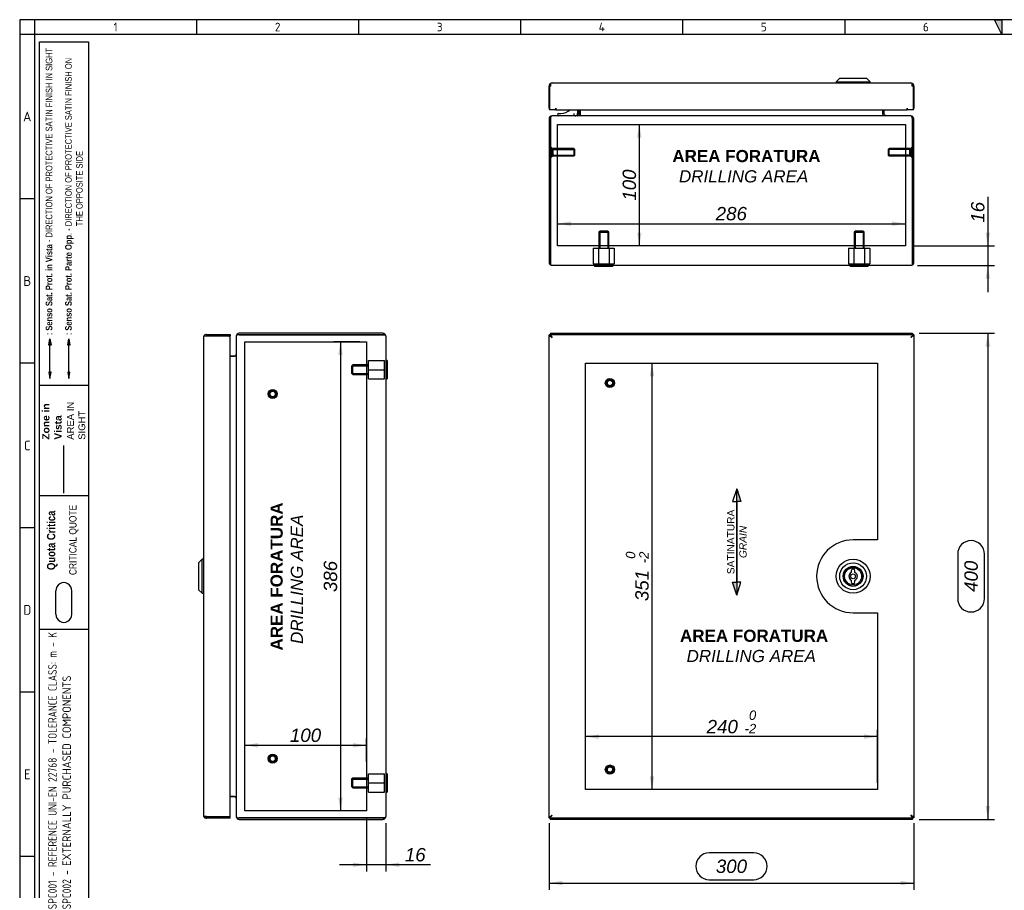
# Model space of a CAD drawing. Extents: x 6 to 412, y 11 to 288.
# Tile 2 of 3: x 6 to 209, y 109 to 288. Entities that reach past the tile are written whole.
import ezdxf
from ezdxf.enums import TextEntityAlignment as Align
from ezdxf.lldxf.tags import DXFTag

# ---------------------------------------------------------------- set-up
doc = ezdxf.new("R2010")
doc.units = 0
doc.layers.get('0').update_dxf_attribs({"linetype": 'CONTINUOUS'})
for name, color, linetype in [('_TRANSLATION', 7, 'CONTINUOUS'), ('AE00417_01', 7, 'CONTINUOUS'), ('AE00907_02', 7, 'CONTINUOUS'), ('C0000000', 7, 'CONTINUOUS'), ('C0000000_04', 7, 'CONTINUOUS'), ('C0000000_05', 7, 'CONTINUOUS'), ('C0000000_30', 7, 'CONTINUOUS'), ('C0000003_87', 7, 'CONTINUOUS'), ('DEFAULT', 7, 'CONTINUOUS'), ('SERRATURA_CENTR', 7, 'CONTINUOUS')]:
    doc.layers.add(name, color=color, linetype=linetype)
doc.styles.add('SEACAD_ARIAL', font='arial.ttf')
doc.styles.add('SEACAD_ARIALI', font='ariali.ttf')
tags = doc.linetypes.add('CENTER2', pattern=[28.575, 19.05, -3.175, 3.175, -3.175]).pattern_tags.tags
tags[10:11] = [DXFTag(74, 4), DXFTag(75, 0), DXFTag(340, '0'), DXFTag(46, 0.0), DXFTag(50, 0.0), DXFTag(44, 0.0), DXFTag(45, 0.0)]
tags[8:9] = [DXFTag(74, 4), DXFTag(75, 0), DXFTag(340, '0'), DXFTag(46, 0.0), DXFTag(50, 0.0), DXFTag(44, 0.0), DXFTag(45, 0.0)]
tags[6:7] = [DXFTag(74, 4), DXFTag(75, 0), DXFTag(340, '0'), DXFTag(46, 0.0), DXFTag(50, 0.0), DXFTag(44, 0.0), DXFTag(45, 0.0)]
tags[4:5] = [DXFTag(74, 4), DXFTag(75, 0), DXFTag(340, '0'), DXFTag(46, 0.0), DXFTag(50, 0.0), DXFTag(44, 0.0), DXFTag(45, 0.0)]
tags = doc.linetypes.add('DASHDOT2', pattern=[12.7, 6.35, -3.175, 0, -3.175]).pattern_tags.tags
tags[10:11] = [DXFTag(74, 4), DXFTag(75, 0), DXFTag(340, '0'), DXFTag(46, 0.0), DXFTag(50, 0.0), DXFTag(44, 0.0), DXFTag(45, 0.0)]
tags[8:9] = [DXFTag(74, 4), DXFTag(75, 0), DXFTag(340, '0'), DXFTag(46, 0.0), DXFTag(50, 0.0), DXFTag(44, 0.0), DXFTag(45, 0.0)]
tags[6:7] = [DXFTag(74, 4), DXFTag(75, 0), DXFTag(340, '0'), DXFTag(46, 0.0), DXFTag(50, 0.0), DXFTag(44, 0.0), DXFTag(45, 0.0)]
tags[4:5] = [DXFTag(74, 4), DXFTag(75, 0), DXFTag(340, '0'), DXFTag(46, 0.0), DXFTag(50, 0.0), DXFTag(44, 0.0), DXFTag(45, 0.0)]
tags = doc.linetypes.add('HIDDEN2', pattern=[4.7625, 3.175, -1.5875]).pattern_tags.tags
tags[6:7] = [DXFTag(74, 4), DXFTag(75, 0), DXFTag(340, '0'), DXFTag(46, 0.0), DXFTag(50, 0.0), DXFTag(44, 0.0), DXFTag(45, 0.0)]
tags[4:5] = [DXFTag(74, 4), DXFTag(75, 0), DXFTag(340, '0'), DXFTag(46, 0.0), DXFTag(50, 0.0), DXFTag(44, 0.0), DXFTag(45, 0.0)]
doc.dimstyles.new('ISO', dxfattribs={"dimtxt": 2.75, "dimasz": 2.75, "dimexe": 1.375, "dimexo": 1.375, "dimgap": 0.6875, "dimtad": 1, "dimdec": 1, "dimlfac": 4, "dimtxsty": 'SEACAD_ARIAL', "dimsah": 1, "dimcen": 1.375, "dimadec": 1, "dimazin": 3, "dimtfac": 0.7, "dimtdec": 3, "dimtmove": 0, "dimatfit": 3, "dimtolj": 1})

# ---------------------------------------------------------------- blocks, each defined once
blk = doc.blocks.new('SE')
at = {"layer": 'AE00417_01', "color": 7, "linetype": 'HIDDEN2'}
for centre, radius in [((127.57, 212.85), 0.938), ((127.57, 212.85), 0.75), ((127.57, 212.85), 0.625), ((127.57, 212.85), 0.562), ((127.57, 133.35), 0.938), ((127.57, 133.35), 0.75), ((127.57, 133.35), 0.625), ((127.57, 133.35), 0.562)]:
    blk.add_circle(centre, radius, dxfattribs=at)
for centre in [(127.57, 212.85), (127.57, 133.35)]:
    blk.add_arc(centre, 0.596, 75, 15, dxfattribs=at)
at = {"layer": 'C0000000_30', "color": 7, "linetype": 'CONTINUOUS'}
for p, q in [((115.17, 222.85), (115.17, 222.55)), ((115.17, 222.85), (115.42, 222.85)), ((115.42, 222.85), (115.42, 222.55)), ((115.42, 222.85), (189.72, 222.85)), ((189.72, 222.85), (189.72, 222.55)), ((189.72, 222.85), (189.97, 222.85)), ((189.97, 222.85), (189.97, 222.55)), ((115.07, 222.5), (115.37, 222.5)), ((115.07, 123.7), (115.07, 222.5)), ((115.17, 222.55), (115.42, 222.55)), ((115.37, 222.5), (115.69, 222.22)), ((115.46, 222.5), (115.37, 222.5)), ((115.37, 222.5), (115.37, 222.5)), ((115.37, 222.49), (115.37, 222.5)), ((115.42, 222.55), (115.69, 222.22)), ((115.67, 222.24), (115.67, 222.25)), ((189.72, 222.55), (189.44, 222.22)), ((189.77, 222.5), (189.44, 222.22)), ((189.47, 222.25), (189.47, 222.24)), ((189.68, 222.5), (189.77, 222.5)), ((189.72, 222.55), (189.97, 222.55)), ((190.07, 222.5), (189.77, 222.5)), ((189.77, 222.5), (189.77, 222.5)), ((189.77, 222.5), (189.77, 222.49)), ((190.07, 222.5), (190.07, 123.7)), ((115.07, 123.7), (115.37, 123.7)), ((115.17, 123.35), (115.17, 123.65)), ((115.42, 123.65), (115.17, 123.65)), ((115.37, 123.7), (115.69, 123.97)), ((115.46, 123.7), (115.37, 123.7)), ((115.37, 123.7), (115.37, 123.7)), ((115.37, 123.7), (115.37, 123.7)), ((115.42, 123.65), (115.69, 123.97)), ((115.42, 123.35), (115.42, 123.65)), ((115.67, 123.94), (115.67, 123.95)), ((189.72, 123.65), (189.44, 123.97)), ((189.77, 123.7), (189.44, 123.97)), ((189.47, 123.95), (189.47, 123.94)), ((189.68, 123.7), (189.77, 123.7)), ((189.72, 123.35), (189.72, 123.65)), ((189.97, 123.65), (189.72, 123.65)), ((190.07, 123.7), (189.77, 123.7)), ((189.77, 123.7), (189.77, 123.7)), ((189.77, 123.7), (189.77, 123.7)), ((189.97, 123.35), (189.97, 123.65)), ((115.42, 123.35), (115.17, 123.35)), ((189.72, 123.35), (115.42, 123.35)), ((189.97, 123.35), (189.72, 123.35))]:
    blk.add_line(p, q, dxfattribs=at)
at = {"layer": 'C0000000_30', "color": 7, "linetype": 'CENTER2'}
for p, q in [((122.57, 216.97), (182.57, 216.97)), ((122.57, 129.22), (122.57, 216.97)), ((182.57, 216.97), (182.57, 180.6)), ((182.57, 180.6), (177.57, 180.6)), ((177.57, 165.6), (182.57, 165.6)), ((182.57, 165.6), (182.57, 129.22)), ((182.57, 129.22), (122.57, 129.22))]:
    blk.add_line(p, q, dxfattribs=at)
blk.add_arc((177.57, 173.1), 7.5, 90, 270, dxfattribs=at)
at = {"layer": 'C0000003_87', "color": 7, "linetype": 'CONTINUOUS'}
for p, q in [((115.07, 222.79), (115.17, 222.74)), ((115.07, 222.79), (115.17, 222.79)), ((115.07, 222.5), (115.07, 222.79)), ((115.5, 222.85), (115.37, 223.1)), ((115.37, 223.1), (115.37, 222.85)), ((115.37, 223.1), (189.77, 223.1)), ((189.77, 223.1), (189.64, 222.85)), ((189.77, 223.1), (189.77, 222.85)), ((189.97, 222.74), (190.07, 222.79)), ((190.07, 222.79), (189.97, 222.79)), ((190.07, 222.79), (190.07, 123.4)), ((115.07, 123.4), (115.07, 123.7)), ((115.17, 123.45), (115.07, 123.4)), ((115.07, 123.4), (115.17, 123.4)), ((115.37, 123.1), (115.5, 123.35)), ((115.37, 123.1), (115.37, 123.35)), ((189.77, 123.1), (115.37, 123.1)), ((189.64, 123.35), (189.77, 123.1)), ((189.77, 123.1), (189.77, 123.35)), ((190.07, 123.4), (189.97, 123.45)), ((190.07, 123.4), (189.97, 123.4))]:
    blk.add_line(p, q, dxfattribs=at)
at = {"layer": 'SERRATURA_CENTR', "color": 7, "linetype": 'CONTINUOUS'}
for p, q in [((177.19, 174.22), (177.19, 173.89)), ((177.94, 173.89), (177.94, 174.22)), ((177.19, 172.3), (177.19, 171.97)), ((177.94, 171.97), (177.94, 172.3))]:
    blk.add_line(p, q, dxfattribs=at)
for radius in [3.5, 2.75, 2.04, 2, 1.75, 0.5]:
    blk.add_circle((177.57, 173.1), radius, dxfattribs=at)
for centre, radius, start, end in [((177.57, 174.22), 0.375, 0, 180), ((177.57, 173.1), 0.875, 115.3769, 244.6231), ((177.57, 173.1), 0.875, 295.3769, 64.6231), ((177.57, 171.97), 0.375, 180, 0)]:
    blk.add_arc(centre, radius, start, end, dxfattribs=at)
blk = doc.blocks.new('SE1')
at = {"layer": 'AE00417_01', "color": 7, "linetype": 'HIDDEN2'}
for p, q in [((115.62, 261.25), (115.37, 261.25)), ((115.62, 261.25), (115.62, 259.38)), ((189.52, 259.38), (189.52, 261.25)), ((189.77, 261.25), (189.52, 261.25)), ((115.37, 259.38), (115.62, 259.38)), ((115.87, 261.06), (115.87, 259.56)), ((120.18, 261.06), (115.87, 261.06)), ((115.87, 260.91), (120.34, 260.91)), ((115.87, 259.72), (120.34, 259.72)), ((115.87, 259.56), (120.18, 259.56)), ((120.18, 261.06), (120.18, 259.56)), ((120.37, 260.88), (120.18, 261.06)), ((120.18, 259.56), (120.37, 259.75)), ((120.37, 259.75), (120.37, 260.88)), ((184.96, 261.06), (184.77, 260.88)), ((184.77, 260.88), (184.77, 259.75)), ((184.77, 259.75), (184.96, 259.56)), ((189.27, 260.91), (184.8, 260.91)), ((189.27, 259.72), (184.8, 259.72)), ((184.96, 259.56), (184.96, 261.06)), ((189.27, 261.06), (184.96, 261.06)), ((184.96, 259.56), (189.27, 259.56)), ((189.27, 259.56), (189.27, 261.06)), ((189.52, 259.38), (189.77, 259.38))]:
    blk.add_line(p, q, dxfattribs=at)
at = {"layer": 'AE00417_01', "color": 7, "linetype": 'CONTINUOUS'}
for p, q in [((115.37, 261.25), (115.37, 261.25)), ((189.77, 261.25), (189.77, 261.25)), ((115.37, 259.38), (115.37, 259.38)), ((189.77, 259.38), (189.77, 259.38))]:
    blk.add_line(p, q, dxfattribs=at)
at = {"layer": 'AE00417_01', "color": 7, "linetype": 'HIDDEN2'}
for centre, start, end in [((115.74, 261.06), 180, 0), ((115.74, 259.56), 0, 180), ((189.39, 261.06), 180, 0), ((189.39, 259.56), 0, 180)]:
    blk.add_arc(centre, 0.125, start, end, dxfattribs=at)
at = {"layer": 'AE00907_02', "color": 7, "linetype": 'CONTINUOUS'}
blk.add_line((115.37, 248.55), (115.37, 238.61), dxfattribs=at)
for centre, start, end in [((116.62, 248.55), 178.0727, 180), ((116.62, 238.61), 180, 181.9273)]:
    blk.add_arc(centre, 1.25, start, end, dxfattribs=at)
at = {"layer": 'C0000000', "color": 7, "linetype": 'CONTINUOUS'}
for p, q in [((116.79, 268.06), (116.79, 268.07)), ((117.04, 268.32), (117.51, 268.32)), ((120.17, 268.31), (120.17, 267.81)), ((120.92, 269.06), (120.92, 268.31))]:
    blk.add_line(p, q, dxfattribs=at)
for centre, radius, start, end in [((117.04, 268.07), 0.25, 90, 180), ((117.04, 268.06), 0.25, 180, 270), ((117.51, 271.07), 2.75, 270, 313.2559)]:
    blk.add_arc(centre, radius, start, end, dxfattribs=at)
blk.add_open_spline([(120.42, 267.81), (120.45, 267.81), (120.48, 267.82), (120.55, 267.83), (120.58, 267.84), (120.64, 267.86), (120.67, 267.88), (120.72, 267.92), (120.75, 267.94), (120.82, 268.01), (120.86, 268.06), (120.91, 268.18), (120.92, 268.25), (120.92, 268.31)], degree=3, knots=[0, 0, 0, 0, 0.125, 0.125, 0.25, 0.25, 0.375, 0.375, 0.5, 0.5, 0.75, 0.75, 1, 1, 1, 1], dxfattribs=at)
at = {"layer": 'C0000000_04', "color": 7, "linetype": 'HIDDEN2'}
for p, q in [((125.57, 244.11), (125.32, 243.86)), ((125.32, 243.86), (127.32, 243.86)), ((125.32, 243.86), (125.32, 240.61)), ((125.51, 244.06), (125.51, 240.61)), ((127.07, 244.11), (125.57, 244.11)), ((127.32, 243.86), (127.07, 244.11)), ((127.13, 244.06), (127.13, 240.61)), ((127.32, 240.61), (127.32, 243.86)), ((178.07, 244.11), (177.82, 243.86)), ((177.82, 243.86), (179.82, 243.86)), ((177.82, 243.86), (177.82, 240.61)), ((178.01, 244.06), (178.01, 240.61)), ((179.57, 244.11), (178.07, 244.11)), ((179.82, 243.86), (179.57, 244.11)), ((179.63, 244.06), (179.63, 240.61)), ((179.82, 240.61), (179.82, 243.86)), ((124.15, 240.61), (125.24, 240.61)), ((124.15, 240.61), (124.15, 237.36)), ((125.24, 240.61), (127.4, 240.61)), ((125.24, 240.61), (125.24, 237.36)), ((127.4, 240.61), (128.48, 240.61)), ((127.4, 240.61), (127.4, 237.36)), ((128.48, 240.61), (128.48, 237.36)), ((176.65, 240.61), (177.74, 240.61)), ((176.65, 240.61), (176.65, 237.36)), ((177.74, 240.61), (179.9, 240.61)), ((177.74, 240.61), (177.74, 237.36)), ((179.9, 240.61), (180.98, 240.61)), ((179.9, 240.61), (179.9, 237.36)), ((180.98, 240.61), (180.98, 237.36)), ((124.15, 237.36), (125.24, 237.36)), ((125.24, 237.36), (127.4, 237.36)), ((127.4, 237.36), (128.48, 237.36)), ((176.65, 237.36), (177.74, 237.36)), ((177.74, 237.36), (179.9, 237.36)), ((179.9, 237.36), (180.98, 237.36))]:
    blk.add_line(p, q, dxfattribs=at)
at = {"layer": 'C0000000_05', "color": 7, "linetype": 'CONTINUOUS'}
for p, q in [((124.44, 237.06), (124.44, 236.81)), ((128.19, 236.81), (128.19, 237.06)), ((176.94, 237.06), (176.94, 236.81)), ((180.69, 236.81), (180.69, 237.06)), ((128.19, 236.81), (124.44, 236.81)), ((180.69, 236.81), (176.94, 236.81))]:
    blk.add_line(p, q, dxfattribs=at)
at = {"layer": 'C0000000_30', "color": 7, "linetype": 'CONTINUOUS'}
for p, q in [((115.07, 269.36), (115.07, 273.94)), ((115.42, 273.94), (115.17, 273.94)), ((115.17, 273.94), (115.17, 269.06)), ((115.37, 274.47), (115.37, 273.94)), ((115.42, 273.94), (115.42, 274.47)), ((189.44, 274.56), (115.69, 274.56)), ((189.72, 273.94), (189.72, 274.47)), ((189.97, 273.94), (189.72, 273.94)), ((189.77, 274.47), (189.77, 273.94)), ((189.97, 269.06), (189.97, 273.94)), ((190.07, 273.94), (190.07, 269.36)), ((116.44, 269.06), (116.44, 269.37)), ((116.44, 269.37), (116.44, 269.37)), ((116.44, 269.37), (116.44, 269.36)), ((116.44, 269.36), (116.44, 269.06)), ((188.69, 269.37), (188.69, 269.36)), ((188.69, 269.06), (188.69, 269.37)), ((188.69, 269.37), (188.69, 269.37)), ((188.69, 269.36), (188.69, 269.06)), ((116.44, 269.06), (115.17, 269.06)), ((116.44, 269.06), (188.69, 269.06)), ((189.97, 269.06), (188.69, 269.06))]:
    blk.add_line(p, q, dxfattribs=at)
for centre, radius, start, end in [((115.69, 273.94), 0.625, 121.3323, 180), ((115.69, 273.94), 0.625, 90, 121.3323), ((115.69, 273.94), 0.325, 147.7958, 180), ((189.44, 273.94), 0.625, 58.6677, 90), ((189.44, 273.94), 0.325, 0, 32.2042), ((189.44, 273.94), 0.625, 0, 58.6677), ((115.37, 269.36), 0.301, 180, 227.8905), ((189.77, 269.36), 0.301, 312.1095, 0)]:
    blk.add_arc(centre, radius, start, end, dxfattribs=at)
for centre, start_param, end_param in [((115.69, 273.94), 3.141593, 3.688444), ((189.44, 273.94), 2.594742, 3.141593)]:
    blk.add_ellipse(centre, major_axis=(0, -0.625), ratio=0.846154, start_param=start_param, end_param=end_param, dxfattribs=at)
at = {"layer": 'C0000003_87', "color": 7, "linetype": 'CONTINUOUS'}
for p, q in [((115.69, 267.81), (115.69, 267.81)), ((189.44, 267.81), (115.69, 267.81)), ((121.14, 269.06), (121.14, 268.14)), ((121.44, 269.06), (121.44, 268.14)), ((121.45, 268.14), (121.45, 269.06)), ((121.45, 268.14), (121.45, 267.81)), ((183.69, 268.14), (183.69, 269.06)), ((183.69, 269.06), (183.69, 268.14)), ((183.69, 268.14), (183.69, 267.81)), ((183.99, 268.14), (183.99, 269.06)), ((189.44, 267.81), (189.44, 267.81)), ((115.07, 267.19), (115.07, 237.69)), ((115.37, 267.19), (115.37, 248.55)), ((115.37, 237.69), (115.37, 267.19)), ((189.77, 267.19), (189.77, 237.69)), ((189.77, 237.69), (189.77, 267.19)), ((190.07, 237.69), (190.07, 267.19)), ((116.82, 260.91), (116.82, 261.06)), ((116.82, 259.56), (116.82, 259.72)), ((188.32, 261.06), (188.32, 260.91)), ((188.32, 259.72), (188.32, 259.56)), ((125.51, 241.06), (125.32, 241.06)), ((127.32, 241.06), (127.13, 241.06)), ((178.01, 241.06), (177.82, 241.06)), ((179.82, 241.06), (179.63, 241.06)), ((115.37, 238.61), (115.37, 237.69)), ((115.37, 237.16), (115.37, 237.69)), ((115.37, 237.69), (115.37, 237.16)), ((189.44, 237.06), (115.69, 237.06)), ((189.77, 237.69), (189.77, 237.16)), ((189.77, 237.16), (189.77, 237.69))]:
    blk.add_line(p, q, dxfattribs=at)
at = {"layer": 'C0000003_87', "color": 7, "linetype": 'CENTER2'}
for p, q in [((116.82, 261.06), (116.82, 266.06)), ((116.82, 266.06), (188.32, 266.06)), ((188.32, 266.06), (188.32, 261.06)), ((116.82, 259.72), (116.82, 260.91)), ((116.82, 241.06), (116.82, 259.56)), ((188.32, 260.91), (188.32, 259.72)), ((188.32, 259.56), (188.32, 241.06)), ((125.32, 241.06), (116.82, 241.06)), ((127.13, 241.06), (125.51, 241.06)), ((177.82, 241.06), (127.32, 241.06)), ((179.63, 241.06), (178.01, 241.06)), ((188.32, 241.06), (179.82, 241.06))]:
    blk.add_line(p, q, dxfattribs=at)
at = {"layer": 'C0000003_87', "color": 7, "linetype": 'CONTINUOUS'}
for centre, radius, start, end in [((115.69, 267.19), 0.625, 90, 180), ((115.69, 267.19), 0.325, 175.575, 180), ((120.82, 268.14), 0.325, 270, 0), ((120.82, 268.14), 0.625, 328.6677, 0), ((184.32, 268.14), 0.625, 180, 211.3323), ((184.32, 268.14), 0.325, 180, 270), ((189.44, 267.19), 0.625, 0, 90), ((189.44, 267.19), 0.325, 0, 4.425), ((115.69, 237.69), 0.625, 180, 238.6677), ((115.69, 237.69), 0.325, 180, 183.7802), ((115.69, 237.69), 0.625, 238.6677, 270), ((189.44, 237.69), 0.625, 270, 301.3323), ((189.44, 237.69), 0.625, 301.3323, 0), ((189.44, 237.69), 0.325, 356.2198, 0)]:
    blk.add_arc(centre, radius, start, end, dxfattribs=at)
for centre, major_axis, ratio, start_param, end_param in [((115.69, 267.19), (0, -0.625), 0.52, 3.141593, 4.712389), ((189.44, 267.19), (0, 0.625), 0.52, 4.712389, 6.283185), ((115.69, 237.69), (0, 0.625), 0.997824, 2.594742, 3.141593), ((189.44, 237.69), (0, 0.625), 0.997824, 3.141593, 3.688444)]:
    blk.add_ellipse(centre, major_axis=major_axis, ratio=ratio, start_param=start_param, end_param=end_param, dxfattribs=at)
at = {"layer": 'SERRATURA_CENTR', "color": 7, "linetype": 'CONTINUOUS'}
for p, q in [((174.82, 275.56), (174.07, 274.81)), ((174.82, 275.56), (180.32, 275.56)), ((181.07, 274.81), (180.32, 275.56)), ((174.07, 274.81), (181.07, 274.81)), ((174.07, 274.81), (174.07, 274.56)), ((181.07, 274.56), (181.07, 274.81))]:
    blk.add_line(p, q, dxfattribs=at)
blk = doc.blocks.new('SE2')
at = {"layer": 'AE00417_01', "color": 7, "linetype": 'HIDDEN2'}
for centre, radius in [((58.25, 210.6), 0.938), ((58.25, 210.6), 0.75), ((58.25, 210.6), 0.625), ((58.25, 210.6), 0.562), ((58.25, 135.6), 0.938), ((58.25, 135.6), 0.75), ((58.25, 135.6), 0.625), ((58.25, 135.6), 0.562)]:
    blk.add_circle(centre, radius, dxfattribs=at)
for centre in [(58.25, 210.6), (58.25, 135.6)]:
    blk.add_arc(centre, 0.596, 75, 15, dxfattribs=at)
at = {"layer": 'C0000000_04', "color": 7, "linetype": 'HIDDEN2'}
for p, q in [((74.7, 216.6), (74.45, 216.35)), ((74.7, 214.6), (74.7, 216.6)), ((77.95, 216.6), (74.7, 216.6)), ((77.95, 215.6), (77.95, 217.47)), ((77.95, 217.47), (81.2, 217.47)), ((81.2, 215.6), (81.2, 217.47)), ((74.45, 216.35), (74.45, 214.85)), ((74.45, 214.85), (74.7, 214.6)), ((74.51, 216.4), (77.95, 216.4)), ((74.51, 214.79), (77.95, 214.79)), ((74.7, 214.6), (77.95, 214.6)), ((77.95, 213.72), (77.95, 215.6)), ((77.95, 215.6), (81.2, 215.6)), ((81.2, 213.72), (81.2, 215.6)), ((77.95, 213.72), (81.2, 213.72)), ((74.7, 131.6), (74.45, 131.35)), ((74.7, 129.6), (74.7, 131.6)), ((77.95, 131.6), (74.7, 131.6)), ((77.95, 130.6), (77.95, 132.47)), ((77.95, 132.47), (81.2, 132.47)), ((81.2, 130.6), (81.2, 132.47)), ((74.45, 131.35), (74.45, 129.85)), ((74.45, 129.85), (74.7, 129.6)), ((74.51, 131.4), (77.95, 131.4)), ((74.51, 129.79), (77.95, 129.79)), ((74.7, 129.6), (77.95, 129.6)), ((77.95, 128.72), (77.95, 130.6)), ((77.95, 130.6), (81.2, 130.6)), ((81.2, 128.72), (81.2, 130.6)), ((77.95, 128.72), (81.2, 128.72))]:
    blk.add_line(p, q, dxfattribs=at)
at = {"layer": 'C0000000_05', "color": 7, "linetype": 'CONTINUOUS'}
for p, q in [((81.75, 217.47), (81.5, 217.47)), ((81.75, 217.47), (81.75, 213.72)), ((81.5, 213.72), (81.75, 213.72)), ((81.75, 132.47), (81.5, 132.47)), ((81.75, 132.47), (81.75, 128.72)), ((81.5, 128.72), (81.75, 128.72))]:
    blk.add_line(p, q, dxfattribs=at)
at = {"layer": 'C0000000_30', "color": 7, "linetype": 'CONTINUOUS'}
for p, q in [((44.63, 222.85), (44.63, 222.55)), ((44.63, 222.85), (49.5, 222.85)), ((49.5, 222.85), (49.5, 222.55)), ((44, 222.22), (44, 123.97)), ((44.09, 222.55), (44.63, 222.55)), ((44.63, 222.5), (44.09, 222.5)), ((44.63, 222.55), (49.5, 222.55)), ((49.2, 222.5), (44.63, 222.5)), ((49.2, 222.54), (46.33, 222.54)), ((46.33, 222.54), (46.33, 222.5)), ((49.2, 222.5), (49.5, 222.5)), ((49.5, 123.7), (49.5, 222.5)), ((44.63, 123.7), (44.09, 123.7)), ((44.09, 123.65), (44.63, 123.65)), ((44.63, 123.7), (49.2, 123.7)), ((44.63, 123.35), (44.63, 123.65)), ((49.5, 123.65), (44.63, 123.65)), ((46.33, 123.65), (46.33, 123.7)), ((49.2, 123.65), (46.33, 123.65)), ((49.2, 123.7), (49.5, 123.7)), ((49.5, 123.35), (49.5, 123.65)), ((49.5, 123.35), (44.63, 123.35))]:
    blk.add_line(p, q, dxfattribs=at)
for centre, radius, start, end in [((44.63, 222.22), 0.625, 90, 148.6677), ((44.63, 222.22), 0.625, 148.6677, 180), ((44.63, 222.22), 0.325, 90, 122.2042), ((49.2, 222.55), 0.0005, 270, 90), ((49.2, 222.55), 0.301, 350.5187, 0.0953), ((44.63, 123.97), 0.625, 180, 211.3323), ((44.63, 123.97), 0.625, 211.3323, 270), ((44.63, 123.97), 0.325, 237.7958, 270), ((49.2, 123.65), 0.0005, 270, 90), ((49.2, 123.65), 0.301, 359.9047, 9.4813)]:
    blk.add_arc(centre, radius, start, end, dxfattribs=at)
for centre, start_param, end_param in [((44.63, 222.22), 2.594742, 3.141593), ((44.63, 123.97), 3.141593, 3.688444)]:
    blk.add_ellipse(centre, major_axis=(0.625, 0), ratio=0.846154, start_param=start_param, end_param=end_param, dxfattribs=at)
at = {"layer": 'C0000003_87', "color": 7, "linetype": 'CONTINUOUS'}
for p, q in [((80.88, 223.1), (51.38, 223.1)), ((80.88, 222.8), (51.38, 222.8)), ((51.38, 222.79), (80.88, 222.79)), ((81.41, 222.8), (80.88, 222.8)), ((80.88, 222.79), (81.41, 222.79)), ((50.75, 222.47), (50.75, 123.72)), ((50.75, 222.47), (50.75, 222.47)), ((81.5, 222.47), (81.5, 123.72)), ((50.43, 218.4), (49.5, 218.4)), ((49.5, 218.39), (50.43, 218.39)), ((50.75, 218.39), (50.43, 218.39)), ((77.5, 216.6), (77.5, 216.4)), ((77.5, 214.79), (77.5, 214.6)), ((77.5, 131.6), (77.5, 131.4)), ((77.5, 129.79), (77.5, 129.6)), ((50.43, 127.8), (49.5, 127.8)), ((49.5, 127.8), (50.43, 127.8)), ((50.43, 127.8), (50.75, 127.8)), ((50.75, 123.72), (50.75, 123.72)), ((51.38, 123.4), (80.88, 123.4)), ((80.88, 123.4), (51.38, 123.4)), ((51.38, 123.1), (80.88, 123.1)), ((81.41, 123.4), (80.88, 123.4)), ((80.88, 123.4), (81.41, 123.4))]:
    blk.add_line(p, q, dxfattribs=at)
at = {"layer": 'C0000003_87', "color": 7, "linetype": 'CENTER2'}
for p, q in [((52.5, 221.35), (77.5, 221.35)), ((52.5, 124.85), (52.5, 221.35)), ((77.5, 221.35), (77.5, 216.6)), ((77.5, 216.4), (77.5, 214.79)), ((77.5, 214.6), (77.5, 131.6)), ((77.5, 131.4), (77.5, 129.79)), ((77.5, 129.6), (77.5, 124.85)), ((77.5, 124.85), (52.5, 124.85))]:
    blk.add_line(p, q, dxfattribs=at)
at = {"layer": 'C0000003_87', "color": 7, "linetype": 'CONTINUOUS'}
for centre, radius, start, end in [((51.38, 222.47), 0.625, 90, 180), ((51.38, 222.47), 0.325, 90, 94.425), ((80.88, 222.47), 0.625, 31.3323, 90), ((80.88, 222.47), 0.325, 86.2198, 90), ((80.88, 222.47), 0.625, 0, 31.3323), ((50.43, 218.72), 0.325, 270, 0), ((50.43, 127.47), 0.325, 0, 90), ((51.38, 123.72), 0.625, 180, 270), ((80.88, 123.72), 0.625, 328.6677, 0), ((51.38, 123.72), 0.325, 265.575, 270), ((80.88, 123.72), 0.325, 270, 273.7802), ((80.88, 123.72), 0.625, 270, 328.6677)]:
    blk.add_arc(centre, radius, start, end, dxfattribs=at)
for centre, major_axis, ratio, start_param, end_param in [((51.38, 222.47), (-0.625, 0), 0.52, 4.712389, 6.283185), ((80.88, 222.47), (-0.625, 0), 0.997824, 3.141593, 3.688444), ((51.38, 123.72), (0.625, 0), 0.52, 3.141593, 4.712389), ((80.88, 123.72), (-0.625, 0), 0.997824, 2.594742, 3.141593)]:
    blk.add_ellipse(centre, major_axis=major_axis, ratio=ratio, start_param=start_param, end_param=end_param, dxfattribs=at)
at = {"layer": 'SERRATURA_CENTR', "color": 7, "linetype": 'CONTINUOUS'}
for p, q in [((43.75, 176.6), (43, 175.85)), ((43.75, 169.6), (43.75, 176.6)), ((44, 176.6), (43.75, 176.6)), ((43, 175.85), (43, 170.35)), ((43, 170.35), (43.75, 169.6)), ((43.75, 169.6), (44, 169.6))]:
    blk.add_line(p, q, dxfattribs=at)
blk = doc.blocks.new('SAT')
at = {"linetype": 'CONTINUOUS'}
for points in [[(-10.97, -1.95), (-8.32, -1.95), (-8.32, -1.11)], [(8.24, -2.03), (8.24, -1.87), (-8.32, -1.87), (-8.32, -2.03)], [(10.89, -1.95), (8.24, -1.95), (8.24, -2.79)]]:
    blk.add_hatch(color=7, dxfattribs=at).paths.add_polyline_path(points)
at = {"color": 7, "linetype": 'CONTINUOUS'}
for p, q in [((-10.97, -1.95), (-8.32, -2.79)), ((10.89, -1.95), (8.24, -1.11)), ((8.24, -1.11), (8.24, -1.87)), ((-8.32, -2.79), (-8.32, -2.03))]:
    blk.add_line(p, q, dxfattribs=at)
for points in [[(-10.97, -1.95), (-8.32, -1.11), (-8.32, -1.95), (-10.97, -1.95)], [(8.24, -2.03), (8.24, -1.87), (-8.32, -1.87), (-8.32, -2.03), (8.24, -2.03)], [(10.89, -1.95), (8.24, -2.79), (8.24, -1.95), (10.89, -1.95)]]:
    blk.add_lwpolyline(points, dxfattribs=at)
at = {"insert": (-0.05, -4), "char_height": 1.5, "width": 16.3187, "attachment_point": 8}
blk.add_mtext('{\\fArial|b0||i0||c0|p34;\\C7;\\H1.5;\\W1.;SATINATURA \\P}{\\fArial|b0||i1||c0|p34;\\C7;\\H1.5;\\W1.;GRAIN\\P}', dxfattribs=at)
blk = doc.blocks.new('DMBLK486')
at = {"layer": '_TRANSLATION', "linetype": 'CONTINUOUS'}
for points in [[(205.72, 220.35), (205.26, 223.1), (204.8, 220.35)], [(205.72, 125.85), (204.8, 125.85), (205.26, 123.1)]]:
    blk.add_hatch(color=7, dxfattribs=at).paths.add_polyline_path(points)
at = {"layer": '_TRANSLATION', "color": 7, "linetype": 'CONTINUOUS'}
for p, q in [((191.14, 223.1), (206.64, 223.1)), ((205.26, 223.1), (205.26, 123.1)), ((199.07, 177.68), (199.07, 168.51)), ((204.57, 168.51), (204.57, 177.68)), ((191.14, 123.1), (206.64, 123.1))]:
    blk.add_line(p, q, dxfattribs=at)
for centre, start, end in [((201.82, 177.68), 0, 180), ((201.82, 168.51), 180, 0)]:
    blk.add_arc(centre, 2.75, start, end, dxfattribs=at)
at = {"layer": '_TRANSLATION', "color": 7, "linetype": 'CONTINUOUS', "style": 'SEACAD_ARIALI'}
blk.add_text('400', height=2.75, rotation=90, dxfattribs=at).set_placement((200.45, 169.89), align=Align.TOP_LEFT)
blk = doc.blocks.new('DMBLK487')
at = {"layer": '_TRANSLATION', "linetype": 'CONTINUOUS'}
for points in [[(117.82, 109.56), (117.82, 110.47), (115.07, 110.01)], [(187.32, 109.56), (190.07, 110.01), (187.32, 110.47)]]:
    blk.add_hatch(color=7, dxfattribs=at).paths.add_polyline_path(points)
at = {"layer": '_TRANSLATION', "color": 7, "linetype": 'CONTINUOUS'}
for p, q in [((115.07, 122.32), (115.07, 108.64)), ((190.07, 122.32), (190.07, 108.64)), ((157.15, 116.2), (147.98, 116.2)), ((115.07, 110.01), (190.07, 110.01)), ((147.98, 110.7), (157.15, 110.7))]:
    blk.add_line(p, q, dxfattribs=at)
for centre, start, end in [((147.98, 113.45), 90, 270), ((157.15, 113.45), 270, 90)]:
    blk.add_arc(centre, 2.75, start, end, dxfattribs=at)
at = {"layer": '_TRANSLATION', "color": 7, "linetype": 'CONTINUOUS', "style": 'SEACAD_ARIALI'}
blk.add_text('300', height=2.75, dxfattribs=at).set_placement((149.36, 114.83), align=Align.TOP_LEFT)
blk = doc.blocks.new('DMBLK491')
at = {"layer": '_TRANSLATION', "linetype": 'CONTINUOUS'}
for points in [[(125.32, 140.58), (122.57, 140.12), (125.32, 139.66)], [(179.82, 140.58), (179.82, 139.66), (182.57, 140.12)]]:
    blk.add_hatch(color=7, dxfattribs=at).paths.add_polyline_path(points)
at = {"layer": '_TRANSLATION', "color": 7, "linetype": 'CONTINUOUS'}
for p, q in [((182.57, 140.12), (122.57, 140.12)), ((182.57, 130.6), (182.57, 141.5))]:
    blk.add_line(p, q, dxfattribs=at)
at = {"layer": '_TRANSLATION', "color": 7, "linetype": 'CONTINUOUS', "style": 'SEACAD_ARIALI'}
for s, height, p in [('0', 1.93, (156.16, 145.49)), ('240', 2.75, (147.47, 143.56)), ('-2', 1.925, (155.27, 142.74))]:
    blk.add_text(s, height=height, dxfattribs=at).set_placement(p, align=Align.TOP_LEFT)
blk = doc.blocks.new('DMBLK492')
at = {"layer": '_TRANSLATION', "linetype": 'CONTINUOUS'}
for points in [[(136.68, 214.22), (136.23, 216.97), (135.77, 214.22)], [(136.68, 131.97), (135.77, 131.97), (136.23, 129.22)]]:
    blk.add_hatch(color=7, dxfattribs=at).paths.add_polyline_path(points)
at = {"layer": '_TRANSLATION', "color": 7, "linetype": 'CONTINUOUS'}
blk.add_line((136.23, 129.22), (136.23, 216.97), dxfattribs=at)
at = {"layer": '_TRANSLATION', "color": 7, "linetype": 'CONTINUOUS', "style": 'SEACAD_ARIALI'}
for s, height, p in [('0', 1.93, (130.86, 176.69)), ('-2', 1.925, (133.61, 175.79)), ('351', 2.75, (132.79, 168))]:
    blk.add_text(s, height=height, rotation=90, dxfattribs=at).set_placement(p, align=Align.TOP_LEFT)
blk = doc.blocks.new('DMBLK493')
at = {"layer": '_TRANSLATION', "linetype": 'CONTINUOUS'}
for points in [[(74.75, 113.32), (77.5, 113.78), (74.75, 114.23)], [(84.25, 113.32), (84.25, 114.23), (81.5, 113.78)]]:
    blk.add_hatch(color=7, dxfattribs=at).paths.add_polyline_path(points)
at = {"layer": '_TRANSLATION', "color": 7, "linetype": 'CONTINUOUS'}
for p, q in [((77.5, 123.47), (77.5, 112.4)), ((81.5, 122.35), (81.5, 112.4)), ((90.72, 113.78), (72, 113.78))]:
    blk.add_line(p, q, dxfattribs=at)
at = {"layer": '_TRANSLATION', "color": 7, "linetype": 'CONTINUOUS', "style": 'SEACAD_ARIALI'}
blk.add_text('16', height=2.75, dxfattribs=at).set_placement((85.42, 117.21), align=Align.TOP_LEFT)
blk = doc.blocks.new('DMBLK494')
at = {"layer": '_TRANSLATION', "linetype": 'CONTINUOUS'}
for points in [[(71.72, 218.6), (72.63, 218.6), (72.18, 221.35)], [(71.72, 127.6), (72.18, 124.85), (72.63, 127.6)]]:
    blk.add_hatch(color=7, dxfattribs=at).paths.add_polyline_path(points)
at = {"layer": '_TRANSLATION', "color": 7, "linetype": 'CONTINUOUS'}
for p, q in [((76.13, 221.35), (70.8, 221.35)), ((72.18, 221.35), (72.18, 124.85))]:
    blk.add_line(p, q, dxfattribs=at)
at = {"layer": '_TRANSLATION', "color": 7, "linetype": 'CONTINUOUS', "style": 'SEACAD_ARIALI'}
blk.add_text('386', height=2.75, rotation=90, dxfattribs=at).set_placement((68.74, 169.86), align=Align.TOP_LEFT)
blk = doc.blocks.new('DMBLK495')
at = {"layer": '_TRANSLATION', "linetype": 'CONTINUOUS'}
for points in [[(205.72, 243.81), (204.8, 243.81), (205.26, 241.06)], [(205.72, 234.31), (205.26, 237.06), (204.8, 234.31)]]:
    blk.add_hatch(color=7, dxfattribs=at).paths.add_polyline_path(points)
at = {"layer": '_TRANSLATION', "color": 7, "linetype": 'CONTINUOUS'}
for p, q in [((205.26, 251.14), (205.26, 231.56)), ((189.69, 241.06), (206.64, 241.06)), ((190.82, 237.06), (206.64, 237.06))]:
    blk.add_line(p, q, dxfattribs=at)
at = {"layer": '_TRANSLATION', "color": 7, "linetype": 'CONTINUOUS', "style": 'SEACAD_ARIALI'}
blk.add_text('16', height=2.75, rotation=90, dxfattribs=at).set_placement((201.82, 245.84), align=Align.TOP_LEFT)
blk = doc.blocks.new('DMBLK496')
at = {"layer": '_TRANSLATION', "linetype": 'CONTINUOUS'}
for points in [[(119.57, 246.09), (116.82, 245.63), (119.57, 245.18)], [(185.57, 246.09), (185.57, 245.18), (188.32, 245.63)]]:
    blk.add_hatch(color=7, dxfattribs=at).paths.add_polyline_path(points)
at = {"layer": '_TRANSLATION', "color": 7, "linetype": 'CONTINUOUS'}
for p, q in [((116.82, 242.44), (116.82, 247.01)), ((116.82, 245.63), (188.32, 245.63))]:
    blk.add_line(p, q, dxfattribs=at)
at = {"layer": '_TRANSLATION', "color": 7, "linetype": 'CONTINUOUS', "style": 'SEACAD_ARIALI'}
blk.add_text('286', height=2.75, dxfattribs=at).set_placement((149.33, 249.07), align=Align.TOP_LEFT)
blk = doc.blocks.new('DMBLK500')
at = {"layer": '_TRANSLATION', "linetype": 'CONTINUOUS'}
for points in [[(55.25, 138.8), (52.5, 138.34), (55.25, 137.88)], [(74.75, 138.8), (74.75, 137.88), (77.5, 138.34)]]:
    blk.add_hatch(color=7, dxfattribs=at).paths.add_polyline_path(points)
at = {"layer": '_TRANSLATION', "color": 7, "linetype": 'CONTINUOUS'}
for p, q in [((52.5, 135.3), (52.5, 139.72)), ((77.5, 135), (77.5, 139.72)), ((52.5, 138.34), (77.5, 138.34))]:
    blk.add_line(p, q, dxfattribs=at)
at = {"layer": '_TRANSLATION', "color": 7, "linetype": 'CONTINUOUS', "style": 'SEACAD_ARIALI'}
blk.add_text('100', height=2.75, dxfattribs=at).set_placement((61.79, 141.78), align=Align.TOP_LEFT)
blk = doc.blocks.new('DMBLK502')
at = {"layer": '_TRANSLATION', "linetype": 'CONTINUOUS'}
for points in [[(134.08, 263.31), (133.63, 266.06), (133.17, 263.31)], [(134.08, 243.81), (133.17, 243.81), (133.63, 241.06)]]:
    blk.add_hatch(color=7, dxfattribs=at).paths.add_polyline_path(points)
at = {"layer": '_TRANSLATION', "color": 7, "linetype": 'CONTINUOUS'}
blk.add_line((133.63, 241.06), (133.63, 266.06), dxfattribs=at)
at = {"layer": '_TRANSLATION', "color": 7, "linetype": 'CONTINUOUS', "style": 'SEACAD_ARIALI'}
blk.add_text('100', height=2.75, rotation=90, dxfattribs=at).set_placement((130.19, 250.36), align=Align.TOP_LEFT)

msp = doc.modelspace()

# ---------------------------------------------------------------- hatches: boundary and pattern name
at = {"linetype": 'CONTINUOUS'}
for points in [[(208.154, 287.588), (206.639, 287.588), (208.154, 284.56)], [(12.243, 220.628), (12.68, 220.628), (12.461, 221.936)], [(16.101, 220.628), (16.537, 220.628), (16.319, 221.936)], [(12.243, 215.067), (12.461, 213.759), (12.68, 215.067)], [(16.101, 215.067), (16.319, 213.759), (16.537, 215.067)]]:
    msp.add_hatch(color=7, dxfattribs=at).paths.add_polyline_path(points)

# ---------------------------------------------------------------- linework, layer by layer
at = {"color": 7, "linetype": 'CONTINUOUS'}
for p, q in [((6.234, 287.588), (6.234, 10.959)), ((412.092, 287.588), (6.234, 287.588)), ((42.58, 287.588), (42.58, 284.56)), ((75.897, 287.588), (75.897, 284.56)), ((109.213, 287.588), (109.213, 284.56)), ((142.53, 287.588), (142.53, 284.56)), ((175.847, 287.588), (175.847, 284.56)), ((9.263, 250.738), (6.234, 250.738)), ((12.461, 215.067), (12.461, 220.628)), ((9.263, 216.917), (6.234, 216.917)), ((20.369, 212.348), (10.273, 212.348)), ((20.369, 189.648), (10.273, 189.648)), ((20.369, 189.648), (10.273, 189.648)), ((9.263, 183.095), (6.234, 183.095)), ((13.69, 165.299), (13.69, 170.107)), ((16.961, 165.299), (16.961, 170.107)), ((20.369, 162.148), (10.273, 162.148)), ((9.263, 149.274), (6.234, 149.274)), ((9.263, 115.452), (6.234, 115.452))]:
    msp.add_line(p, q, dxfattribs=at)
at = {"color": 7, "linetype": 'HIDDEN2'}
msp.add_line((16.319, 215.067), (16.319, 220.628), dxfattribs=at)
at = {"color": 7, "linetype": 'DASHDOT2'}
msp.add_line((15.278, 190.21), (15.278, 200.023), dxfattribs=at)
at = {"color": 7, "linetype": 'CONTINUOUS'}
for points in [[(208.154, 287.588), (208.154, 284.56), (206.639, 287.588), (208.154, 287.588)], [(12.243, 220.628), (12.461, 221.936), (12.68, 220.628), (12.243, 220.628)], [(16.101, 220.628), (16.319, 221.936), (16.537, 220.628), (16.101, 220.628)], [(12.243, 215.067), (12.461, 213.759), (12.68, 215.067), (12.243, 215.067)], [(16.101, 215.067), (16.319, 213.759), (16.537, 215.067), (16.101, 215.067)]]:
    msp.add_lwpolyline(points, dxfattribs=at)
at = {"layer": 'DEFAULT', "color": 7, "linetype": 'CONTINUOUS'}
for p, q in [((9.263, 287.588), (9.263, 10.959)), ((412.092, 284.56), (6.234, 284.56)), ((10.273, 28.5), (10.273, 283.045)), ((10.273, 283.045), (20.369, 283.045)), ((20.369, 283.045), (20.369, 28.5))]:
    msp.add_line(p, q, dxfattribs=at)
for centre, start, end in [((15.325, 170.155), 358.29915, 181.70085), ((15.325, 165.25), 178.29915, 1.70085)]:
    msp.add_arc(centre, 1.636, start, end, dxfattribs=at)

# ---------------------------------------------------------------- block references
at = {"layer": '_TRANSLATION'}
for name in ['SE1', 'SE2', 'SE']:
    msp.add_blockref(name, (0, 0), dxfattribs=at)
at = {"layer": '_TRANSLATION', "color": 7, "rotation": 90}
msp.add_blockref('SAT', (151.7, 180.218), dxfattribs=at)

# ---------------------------------------------------------------- texts
for s, insert, char_height, width, attachment_point in [('{\\fSolid Edge ANSI|b0||i0||c0|p34;\\C7;\\H1.766793;\\W1.;1}', (25.952, 286.074), 1.76679, 1.98765, 5), ('{\\fSolid Edge ANSI|b0||i0||c0|p34;\\C7;\\H1.766793;\\W1.;2}', (59.268, 285.196), 1.76679, 1.98765, 8), ('{\\fSolid Edge ANSI|b0||i0||c0|p34;\\C7;\\H1.766793;\\W1.;3}', (92.585, 285.196), 1.76679, 1.98765, 8), ('{\\fSolid Edge ANSI|b0||i0||c0|p34;\\C7;\\H1.766793;\\W1.;4}', (125.902, 285.196), 1.76679, 1.98765, 8), ('{\\fSolid Edge ANSI|b0||i0||c0|p34;\\C7;\\H1.766793;\\W1.;5}', (159.218, 285.196), 1.76679, 1.98765, 8), ('{\\fSolid Edge ANSI|b0||i0||c0|p34;\\C7;\\H1.766793;\\W1.;6}', (192.535, 285.196), 1.76679, 1.98765, 8), ('{\\fSolid Edge ANSI|b0||i0||c0|p34;\\C7;\\H2.019192;\\W1.;A}', (7.783, 266.645), 2.01919, 2.2716, 8), ('{\\fSolid Edge ANSI|b0||i0||c0|p34;\\C7;\\H2.019192;\\W1.;B}', (7.787, 232.824), 2.01919, 2.524, 8), ('{\\fSolid Edge ANSI|b0||i0||c0|p34;\\C7;\\H2.019192;\\W1.;C}', (7.785, 199.002), 2.01919, 2.3978, 8), ('{\\fSolid Edge ANSI|b0||i0||c0|p34;\\C7;\\H2.019192;\\W1.;D}', (7.787, 165.181), 2.01919, 2.524, 8), ('{\\fSolid Edge ANSI|b0||i0||c0|p34;\\C7;\\H2.019192;\\W1.;E}', (7.785, 131.359), 2.01919, 2.3978, 8)]:
    msp.add_mtext(s, dxfattribs=dict(insert=insert, char_height=char_height, width=width, attachment_point=attachment_point))
at = {"rotation": 90}
for s, insert, char_height, width, attachment_point in [('{\\fArial Narrow|b0||i0||c0|p34;\\C7;\\H1.35;\\W1.;: }{\\fArial Narrow|b1||i0||c0|p34;\\C7;\\H1.35;\\W1.;Senso Sat. Prot. in Vista }{\\fArial Narrow|b0||i0||c0|p34;\\C7;\\H1.35;\\W1.;- DIRECTION OF PROTECTIVE SATIN FINISH IN SIGHT}', (12.959, 222.755), 1.35, 58.95733, 7), ('{\\fArial Narrow|b0||i0||c0|p34;\\C7;\\H1.35;\\W1.;: }{\\fArial Narrow|b1||i0||c0|p34;\\C7;\\H1.35;\\W1.;Senso Sat. Prot. Parte Opp}{\\fArial Narrow|b0||i0||c0|p34;\\C7;\\H1.35;\\W1.;. - DIRECTION OF PROTECTIVE SATIN FINISH ON\\P}{\\fArial Narrow|b0||i0||c0|p34;\\C7;\\H1.35;\\W1.;                                                    THE OPPOSITE SIDE}', (19.204, 222.761), 1.35, 61.02057, 7), ('{\\fArial|b1||i0||c0|p34;\\C7;\\H1.5;\\W1.;Zone in\\P}{\\fArial|b1||i0||c0|p34;\\C7;\\H1.5;\\W1.;Vista}', (14.878, 201.208), 1.5, 8.0532, 7), ('{\\fArial|b0||i0||c0|p34;\\C7;\\H1.4;\\W1.;AREA IN\\P}{\\fArial|b0||i0||c0|p34;\\C7;\\H1.4;\\W1.;SIGHT}', (19.728, 201.18), 1.4, 8.09917, 7), ('{\\fArial Narrow|b1||i0||c0|p34;\\C7;\\H1.7;\\W1.;Quota Critica}', (14.024, 174.388), 1.7, 12.74726, 7), ('{\\fArial Narrow|b0||i0||c0|p34;\\C7;\\H1.5;\\W1.;CRITICAL QUOTE}', (18.327, 173.363), 1.5, 14.77453, 7), ('{\\fSolid Edge ANSI|b0|i0|c0|p34;\\W0.84600x;\\C7;SPC001 - REFERENCE UNI-EN 22768 - TOLERANCE CLASS: m - K}\\P{\\fSolid Edge ANSI|b0|i0|c0|p34;\\W0.84600x;\\C7;SPC002 - }{\\fSolid Edge ANSI|b0|i0|c0|p34;\\W0.94000x;\\C7;EXTERNALLY PURCHASED COMPONENTS}', (12.101, 104.605), 1.75, 56.68133, 1)]:
    msp.add_mtext(s, dxfattribs=dict(at, insert=insert, char_height=char_height, width=width, attachment_point=attachment_point))
at = {"layer": '_TRANSLATION', "char_height": 3, "width": 34.96354, "attachment_point": 5}
for insert in [(155.061, 257.436), (156.632, 158.769)]:
    msp.add_mtext('{\\fArial|b0||i0||c0|p34;\\C7;\\H3.;\\W1.; }{\\fArial|b1||i0||c0|p34;\\C7;\\H2.5;\\W1.;AREA FORATURA \\P}{\\fArial|b0||i1||c0|p34;\\C7;\\H2.5;\\W1.;DRILLING AREA}', dxfattribs=dict(at, insert=insert))
at = {"layer": '_TRANSLATION', "insert": (61.155, 172.484), "char_height": 3, "width": 34.96354, "attachment_point": 5, "rotation": 90}
msp.add_mtext('{\\fArial|b0||i0||c0|p34;\\C7;\\H3.;\\W1.; }{\\fArial|b1||i0||c0|p34;\\C7;\\H2.5;\\W1.;AREA FORATURA \\P}{\\fArial|b0||i1||c0|p34;\\C7;\\H2.5;\\W1.;DRILLING AREA}', dxfattribs=at)

# ---------------------------------------------------------------- dimensions: what is measured, and where the dimension line sits
at = {"layer": '_TRANSLATION', "color": 7, "linetype": 'CONTINUOUS'}
for base, p1, p2, angle, text, picture, middle, dimtype in [((133.627, 241.064), (116.819, 241.064), (116.819, 266.064), 90, '\\A1;<>', 'DMBLK502', (133.627, 253.564), 161), ((205.261, 237.064), (188.319, 241.064), (189.444, 237.064), 90, '\\A1;<>', 'DMBLK495', (205.261, 244.877), 160), ((116.819, 245.634), (116.819, 241.064), (188.319, 241.064), 0, '\\A1;<>', 'DMBLK496', (152.569, 245.634), 161), ((205.261, 223.096), (189.768, 223.096), (189.768, 123.096), 270, '\\A1;<>', 'DMBLK486', (205.261, 173.096), 161), ((72.177, 221.346), (77.502, 221.346), (77.502, 124.846), 270, '\\A1;<>', 'DMBLK494', (72.177, 173.096), 161), ((136.226, 129.221), (122.568, 129.221), (122.568, 216.971), 90, '\\A1;<>{\\H0.7x; \\S0^ -2;}', 'DMBLK492', (136.226, 173.096), 161), ((52.502, 138.342), (52.502, 124.846), (77.502, 124.846), 0, '\\A1;<>', 'DMBLK500', (65.002, 138.342), 161), ((115.068, 110.014), (115.068, 123.696), (190.068, 123.696), 0, '\\A1;<>', 'DMBLK487', (152.568, 110.014), 161)]:
    dim = msp.add_linear_dim(base=base, p1=p1, p2=p2, angle=angle, text=text, dimstyle='ISO', override={"dimtmove": 0, "dimtolj": 0}, dxfattribs=at)
    dim.commit()
    dim.dimension.update_dxf_attribs({"geometry": picture, "text_midpoint": middle, "dimtype": dimtype})
for base, p1, p2, text, picture, middle in [((122.568, 140.123), (182.568, 129.221), (122.568, 129.221), '\\A1;<>{\\H0.7x; \\S0^ -2;}', 'DMBLK491', (152.568, 140.123)), ((77.502, 113.775), (81.502, 123.721), (77.502, 124.846), '\\A1;<>', 'DMBLK493', (84.461, 113.775))]:
    dim = msp.add_linear_dim(base=base, p1=p1, p2=p2, text=text, dimstyle='ISO', override={"dimtmove": 0, "dimtolj": 0}, dxfattribs=at)
    dim.commit()
    dim.dimension.update_dxf_attribs({"geometry": picture, "text_midpoint": middle, "dimtype": 160})

doc.saveas('drawing.dxf')
